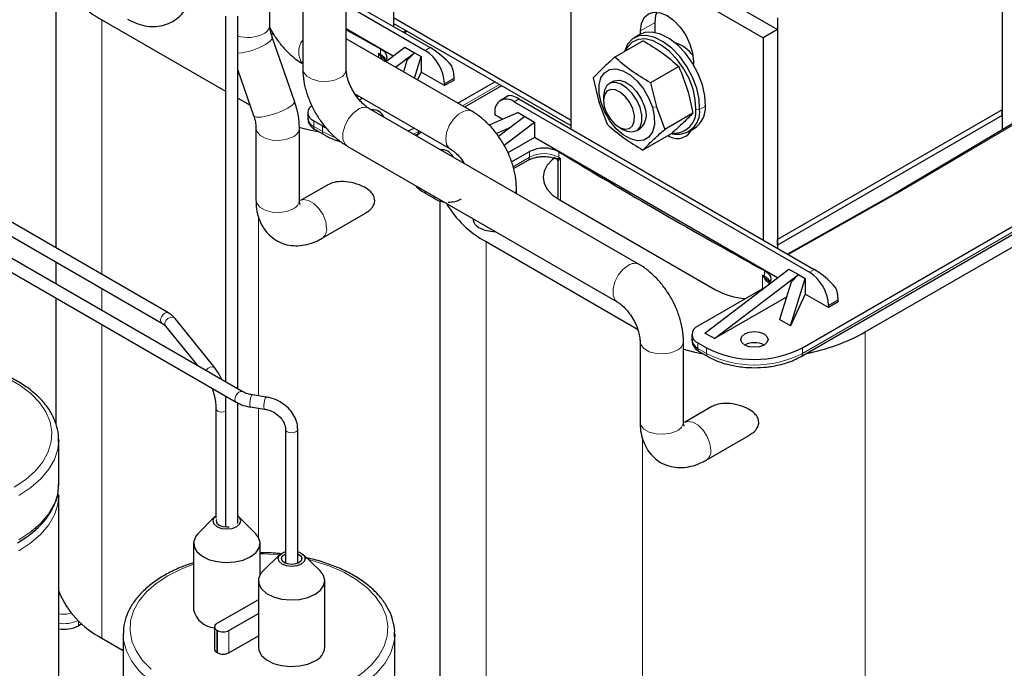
# Model space of a CAD drawing. Header units: millimetres. Extents: x 5 to 418, y 2 to 292.
# Tile 39 of 51: x 344 to 383, y 85 to 111. Entities that reach past the tile are written whole.
import ezdxf

# ---------------------------------------------------------------- set-up
doc = ezdxf.new("R2010")
doc.units = ezdxf.units.MM

msp = doc.modelspace()

# ---------------------------------------------------------------- linework, layer by layer
at = {"color": 7, "linetype": 'Continuous', "lineweight": 25}
for p, q in [((358.5411, 117.084), (358.5411, 110.4331)), ((353.6905, 110.4935), (353.6905, 116.4815)), ((382.4508, 115.8663), (382.4508, 107.1565)), ((382.4508, 115.409), (382.4508, 106.3671)), ((354.9819, 114.7507), (354.9819, 108.7627)), ((356.6886, 108.7627), (356.6886, 114.7507)), ((366.0836, 114.6688), (373.6261, 110.3146)), ((365.5179, 114.3423), (373.0604, 109.9881)), ((365.5179, 106.4055), (365.5179, 114.3423)), ((345.2834, 112.2883), (345.2834, 101.7414)), ((356.6886, 111.5025), (359.9836, 109.6004)), ((356.6886, 111.2848), (359.7951, 109.4915)), ((347.0954, 110.6941), (351.9466, 107.8935)), ((351.9466, 110.838), (351.9466, 96.4798)), ((352.4266, 96.2027), (352.4266, 110.838)), ((365.5179, 106.7429), (358.5411, 110.7705)), ((373.6261, 110.7719), (373.6261, 102.0621)), ((358.5385, 109.2697), (356.6886, 110.3376)), ((365.5179, 106.5251), (358.5411, 110.5527)), ((358.5411, 110.5527), (358.5411, 110.4331)), ((359.0391, 110.2653), (358.9342, 110.2062)), ((368.2521, 110.1312), (368.2521, 110.2598)), ((368.8178, 110.1944), (368.8178, 110.5864)), ((373.6261, 110.3146), (373.0604, 109.9881)), ((373.6261, 110.3146), (373.6261, 101.7247)), ((353.7375, 110.1689), (353.8557, 110.1006)), ((354.6603, 107.5005), (353.7847, 110.0053)), ((361.6265, 107.1011), (356.6886, 109.9517)), ((368.3484, 109.8672), (367.2385, 109.2265)), ((368.2226, 110.1151), (367.9963, 109.9845)), ((373.0604, 109.9881), (373.0604, 102.0513)), ((358.2503, 109.0501), (358.9937, 109.6166)), ((358.9937, 109.6166), (359.3708, 109.3989)), ((369.7216, 109.7488), (369.6797, 109.7246)), ((358.0352, 109.2912), (358.1874, 109.1505)), ((358.6274, 108.8324), (359.3708, 109.3989)), ((359.0738, 109.0954), (358.9362, 108.6542)), ((359.3708, 109.3989), (359.0738, 109.0954)), ((359.3708, 109.3989), (359.6348, 109.2465)), ((359.3716, 108.4028), (359.6348, 109.2465)), ((359.6348, 109.2465), (359.6348, 108.6368)), ((370.3262, 109.0624), (370.3262, 108.9338)), ((352.4266, 108.7185), (353.0492, 106.9373)), ((369.7531, 108.8571), (368.6432, 108.2164)), ((359.6348, 108.6368), (359.4935, 108.3325)), ((360.5493, 108.1089), (359.6348, 108.6368)), ((360.9264, 108.3266), (360.5493, 108.1089)), ((360.9264, 108.3266), (360.9264, 108.4028)), ((366.3867, 108.4131), (366.6124, 107.4719)), ((360.5493, 108.1851), (360.5493, 108.1089)), ((361.073, 107.4206), (362.5198, 108.2559)), ((362.7838, 108.1035), (361.337, 107.2682)), ((367.1719, 108.2769), (367.0149, 108.1863)), ((368.6432, 108.2164), (368.8688, 107.2752)), ((352.4266, 107.6164), (352.9092, 107.3378)), ((357.0285, 107.7848), (360.7732, 105.6231)), ((357.1061, 107.6731), (357.1561, 107.7112)), ((357.3297, 107.611), (357.2105, 107.5421)), ((363.0492, 107.7031), (362.7502, 107.5305)), ((363.472, 107.5865), (375.0686, 100.892)), ((366.7939, 107.6979), (366.7939, 107.5309)), ((368.1884, 101.0925), (357.5818, 107.2156)), ((363.2835, 107.4777), (374.88, 100.7831)), ((366.6124, 107.4719), (366.9396, 106.5895)), ((368.8688, 107.2752), (369.1961, 106.3928)), ((382.4508, 107.1565), (373.6261, 102.0621)), ((382.4508, 106.9388), (382.4508, 107.1565)), ((355.1767, 107.0476), (355.1767, 106.8298)), ((363.4437, 107.0477), (362.3058, 106.551)), ((362.5292, 107.0421), (362.5292, 106.9659)), ((362.8423, 106.7852), (362.5292, 106.9659)), ((363.7077, 106.8953), (362.6745, 106.1079)), ((363.4437, 107.0477), (363.7077, 106.8953)), ((363.7077, 106.8953), (364.0849, 106.6776)), ((370.306, 107.0335), (369.1961, 106.3928)), ((382.4508, 106.9388), (373.6261, 101.8444)), ((382.4508, 106.9388), (382.4508, 106.3671)), ((353.1435, 106.449), (353.1435, 103.6184)), ((354.8501, 103.6184), (354.8501, 106.449)), ((355.411, 106.721), (355.7504, 106.5251)), ((355.4662, 106.3812), (355.8057, 106.1852)), ((355.7504, 106.5251), (355.8648, 106.4628)), ((362.5803, 106.2293), (363.1738, 106.4884)), ((362.8877, 105.7653), (364.0849, 106.6776)), ((364.0849, 106.6776), (364.0849, 106.0679)), ((367.4034, 106.4751), (367.548, 106.3916)), ((368.0815, 106.3387), (368.2385, 106.4294)), ((370.1295, 106.2893), (370.3557, 106.42)), ((382.9683, 106.6729), (378.2169, 103.8647)), ((355.8057, 106.1852), (355.8085, 106.1836)), ((359.4129, 106.1585), (359.4661, 106.1854)), ((359.4664, 106.1852), (359.6329, 106.2814)), ((364.0849, 106.0679), (363.0396, 105.4645)), ((373.6234, 100.5614), (364.0849, 106.0679)), ((369.4542, 106.22), (368.3443, 105.5793)), ((374.6066, 97.8167), (388.7487, 105.9808)), ((356.7286, 105.7375), (367.3352, 99.6145)), ((374.5514, 97.4769), (388.6935, 105.641)), ((363.1829, 105.1118), (363.89, 105.52)), ((361.3143, 105.0714), (361.3065, 105.0654)), ((363.2636, 104.8504), (363.8348, 105.1801)), ((363.8375, 105.1818), (363.8348, 105.1801)), ((364.9976, 105.1378), (364.9976, 103.6695)), ((355.9688, 104.2179), (354.8901, 103.5952)), ((363.3731, 103.8723), (363.3731, 104.0759)), ((349.6876, 99.1989), (341.3957, 103.9857)), ((359.8409, 103.8557), (360.1803, 103.6598)), ((359.8409, 103.8557), (359.8438, 103.8542)), ((378.2173, 103.865), (374.0192, 101.4978)), ((377.0768, 98.4371), (386.354, 103.7927)), ((341.3957, 103.4315), (349.4476, 98.7832)), ((360.3683, 103.58), (360.3683, 80.2327)), ((365.0465, 103.6403), (371.1936, 100.0916)), ((355.7434, 102.1171), (357.448, 103.1012)), ((361.6665, 102.8869), (361.6665, 102.8783)), ((352.6069, 96.0986), (342.3519, 102.0187)), ((362.1804, 101.9857), (368.1311, 98.5504)), ((373.6261, 101.8444), (373.6261, 102.0621)), ((373.6261, 101.8444), (373.6261, 101.7247)), ((342.1119, 101.603), (352.367, 95.6829)), ((345.2834, 101.1872), (345.2834, 100.3264)), ((370.7788, 98.3936), (374.0786, 100.9083)), ((371.1559, 98.1759), (374.4558, 100.6906)), ((373.1202, 100.5828), (373.2723, 100.4421)), ((374.0786, 100.9083), (374.4558, 100.6906)), ((374.4558, 100.6906), (374.1587, 100.3871)), ((374.4558, 100.6906), (374.7197, 100.5382)), ((373.1295, 100.1861), (370.496, 98.6658)), ((374.1587, 100.3871), (373.7045, 98.9308)), ((374.14, 98.6794), (374.7197, 100.5382)), ((374.7197, 100.5382), (374.7197, 99.9285)), ((373.977, 99.8045), (371.1559, 98.1759)), ((374.7197, 99.9285), (374.14, 98.6794)), ((375.6343, 99.4005), (374.7197, 99.9285)), ((345.2834, 99.7722), (345.2834, 94.833)), ((376.0114, 99.6183), (375.6343, 99.4005)), ((375.6343, 99.4768), (375.6343, 99.4005)), ((376.0114, 99.6183), (376.0114, 99.6945)), ((349.5934, 98.665), (350.8447, 97.1159)), ((351.5454, 97.0124), (349.9668, 98.9667)), ((374.14, 98.6794), (373.7045, 98.9308)), ((370.2616, 98.3392), (370.2616, 98.1215)), ((371.1559, 98.1759), (370.7788, 98.3936)), ((368.2284, 98.0673), (368.2284, 94.91)), ((369.9351, 94.91), (369.9351, 98.0673)), ((370.496, 98.0126), (370.8354, 97.8167)), ((370.5512, 97.6728), (370.8906, 97.4769)), ((370.8906, 97.4769), (370.8935, 97.4753)), ((351.9466, 95.9256), (351.9466, 90.7833)), ((353.55, 95.8838), (353.0018, 95.9686)), ((352.4266, 90.9138), (352.4266, 95.6532)), ((351.5695, 95.4325), (351.5695, 91.1315)), ((352.9284, 95.4942), (353.4766, 95.4094)), ((371.0538, 95.5096), (369.975, 94.8868)), ((354.3036, 94.6162), (354.3036, 89.3581)), ((354.7836, 89.3581), (354.7836, 94.6162)), ((370.8283, 93.4088), (372.533, 94.3928)), ((345.3954, 94.2012), (345.3928, 94.1043)), ((345.3954, 92.4592), (345.3954, 94.2012)), ((345.3819, 91.9172), (345.389, 92.0736)), ((345.3954, 92.0237), (345.3928, 91.9269)), ((345.3954, 76.9994), (345.3954, 92.0237)), ((351.5193, 91.1801), (350.8627, 90.5148)), ((353.1334, 90.5148), (352.4768, 91.1801)), ((350.6914, 90.1414), (350.6914, 87.5284)), ((353.3047, 88.9116), (353.3047, 90.1414)), ((354.1665, 89.7605), (354.3036, 89.8178)), ((354.2608, 89.7061), (354.3036, 89.7275)), ((354.0857, 89.7006), (353.4217, 89.0585)), ((355.6656, 89.0585), (355.0016, 89.7006)), ((353.237, 88.6718), (353.237, 86.0589)), ((355.8503, 86.0589), (355.8503, 88.6718)), ((353.237, 87.9281), (351.6115, 86.9897)), ((352.0829, 86.7176), (353.237, 87.3838)), ((346.3, 86.9795), (346.1715, 86.9053)), ((351.5178, 86.8591), (351.5178, 85.9881)), ((351.6115, 86.7285), (351.6303, 86.7176)), ((347.0954, 86.4156), (347.9281, 85.9349)), ((347.9281, 86.5814), (347.9281, 84.8394)), ((352.0829, 85.8466), (353.237, 86.5129)), ((358.5947, 86.5814), (358.5921, 86.4845)), ((358.5947, 84.8394), (358.5947, 86.5814)), ((351.6115, 85.8575), (351.6303, 85.8466))]:
    msp.add_line(p, q, dxfattribs=at)
at = {"color": 7, "linetype": 'Continuous', "lineweight": 18}
for p, q in [((347.0954, 110.6941), (347.0954, 100.6953)), ((359.0778, 110.2429), (358.973, 110.1838)), ((368.8178, 110.5864), (368.2521, 110.2598)), ((358.0304, 109.3378), (358.0304, 109.5556)), ((359.9836, 109.6004), (359.7951, 109.4915)), ((357.954, 109.2212), (357.954, 109.3798)), ((358.0168, 109.2772), (357.954, 109.3798)), ((357.954, 109.3798), (358.0352, 109.2912)), ((360.5493, 108.1851), (360.9264, 108.4028)), ((362.7084, 108.147), (361.2616, 107.3118)), ((363.2835, 107.4777), (363.472, 107.5865)), ((366.6985, 107.4409), (366.6124, 107.4719)), ((368.712, 107.2654), (368.8688, 107.2752)), ((370.4186, 107.1813), (370.5693, 107.1769)), ((370.7956, 107.3075), (370.5693, 107.1769)), ((355.411, 106.5033), (355.411, 106.721)), ((355.7504, 106.3073), (355.411, 106.5033)), ((355.7504, 106.5251), (355.7504, 106.3073)), ((383.0353, 106.6666), (378.2836, 103.8581)), ((359.3295, 106.2067), (359.5217, 106.3073)), ((359.5217, 106.3073), (359.5217, 106.3456)), ((359.5548, 106.3265), (359.5217, 106.3073)), ((388.7487, 105.763), (374.6066, 97.599)), ((363.89, 105.3022), (363.24, 104.927)), ((363.89, 105.3022), (363.89, 105.52)), ((365.0352, 105.5118), (365.0352, 105.294)), ((365.0403, 105.2472), (365.108, 105.2499)), ((365.108, 105.2499), (365.0591, 105.2117)), ((365.108, 105.2499), (365.108, 103.6048)), ((378.2836, 103.8581), (374.0579, 101.4754)), ((353.2425, 102.9533), (353.2425, 95.9313)), ((362.1804, 101.9857), (362.1804, 77.7072)), ((373.0389, 100.1338), (373.0389, 100.6715)), ((373.1017, 100.5689), (373.0389, 100.6715)), ((373.0389, 100.6715), (373.1202, 100.5828)), ((373.1153, 100.6295), (373.1153, 100.8472)), ((375.0686, 100.892), (374.88, 100.7831)), ((347.0954, 100.1411), (347.0954, 99.2803)), ((375.6343, 99.4768), (376.0114, 99.6945)), ((347.0954, 98.7261), (347.0954, 86.4156)), ((377.0768, 98.4371), (377.0768, 74.1586)), ((370.496, 97.7949), (370.496, 98.0126)), ((370.8354, 97.599), (370.496, 97.7949)), ((370.8354, 97.8167), (370.8354, 97.599)), ((374.6066, 97.599), (374.6066, 97.8167)), ((353.2425, 95.4456), (353.2425, 90.3713)), ((368.3275, 94.245), (368.3275, 74.1586)), ((346.1715, 86.9053), (346.1715, 87.0973)), ((351.6115, 86.7285), (351.6115, 85.8575)), ((351.6303, 86.7176), (351.6303, 85.8466)), ((352.0829, 86.7176), (352.0829, 85.8466))]:
    msp.add_line(p, q, dxfattribs=at)
at = {"color": 7, "linetype": 'Continuous', "lineweight": 25, "flags": 128}
for points in [[(368.2521, 110.2598), (368.2874, 110.5494), (368.391, 110.7784), (368.5558, 110.9313), (368.7706, 110.9976), (369.0207, 110.9728), (369.2892, 110.8587), (369.5576, 110.6629), (369.8077, 110.3989), (370.0225, 110.0846), (370.1873, 109.7414), (370.2909, 109.3928), (370.3262, 109.0624)], [(368.8178, 110.5864), (368.8531, 110.8759), (368.8955, 110.9963)], [(356.6886, 110.2987), (356.9986, 110.1259), (358.0304, 109.5556)], [(370.5693, 107.1769), (370.549, 107.578), (370.4541, 108.0071), (370.2895, 108.4428), (370.0633, 108.8631), (369.787, 109.247), (369.4744, 109.5752), (369.1412, 109.8313), (368.804, 110.0025), (368.4798, 110.0801), (368.1848, 110.0602), (367.9339, 109.944), (367.7396, 109.7371), (367.6116, 109.4499), (367.6089, 109.4404)], [(370.4186, 107.1813), (370.3993, 107.5624), (370.3091, 107.9701), (370.1527, 108.3839), (369.9379, 108.7832), (369.6754, 109.1479), (369.3784, 109.4598), (369.0618, 109.7031), (368.7415, 109.8657), (368.4335, 109.9394), (368.1533, 109.9205), (367.9149, 109.8101), (367.7303, 109.6135), (367.6523, 109.4654)], [(370.7956, 107.3075), (370.7753, 107.7086), (370.6804, 108.1378), (370.5158, 108.5734), (370.2896, 108.9937), (370.0133, 109.3776), (369.7007, 109.7059), (369.3674, 109.962), (369.0302, 110.1331), (368.706, 110.2107), (368.4111, 110.1909), (368.2226, 110.1151)], [(358.0304, 109.5556), (358.1343, 109.4859), (358.2122, 109.4057), (358.261, 109.3181), (358.2788, 109.2268), (358.265, 109.1351), (358.2299, 109.0619)], [(366.6985, 107.4409), (366.6222, 107.8027), (366.6197, 108.1338), (366.6912, 108.4117), (366.8318, 108.6175), (367.032, 108.7371), (367.278, 108.7624), (367.5531, 108.6916), (367.8386, 108.5297), (368.115, 108.2876), (368.3635, 107.9818), (368.5671, 107.6331), (368.712, 107.2654)], [(367.1719, 108.2769), (367.2104, 108.2962), (367.4106, 108.325), (367.6395, 108.2588), (367.8749, 108.1038), (368.0937, 107.8754), (368.2745, 107.5959), (368.3995, 107.2926)], [(368.294, 106.9616), (368.2278, 107.2479), (368.1012, 107.5355), (367.9254, 107.7989), (367.7161, 108.0146), (367.4919, 108.1635), (367.2727, 108.2323), (367.078, 108.215), (366.9251, 108.113), (366.8275, 107.9354), (366.7939, 107.6981), (366.7939, 107.6979)], [(368.0064, 106.9358), (367.9442, 107.192), (367.8235, 107.4468), (367.6573, 107.6726), (367.4636, 107.8449), (367.2633, 107.945), (367.0783, 107.9622), (366.9285, 107.8944), (366.8302, 107.7491), (366.794, 107.5421), (366.8239, 107.2957), (366.9166, 107.0366), (367.062, 106.793), (367.2445, 106.5912), (367.4442, 106.4531), (367.6395, 106.3937), (367.8092, 106.4193), (367.935, 106.5273), (368.0032, 106.7059), (368.0064, 106.9358)], [(355.3298, 107.3193), (355.3115, 107.3041), (355.2376, 107.2243), (355.1921, 107.1377), (355.1767, 107.0476), (355.1921, 106.9575), (355.2376, 106.8708), (355.3115, 106.791), (355.411, 106.721)], [(368.712, 107.2654), (368.7883, 106.9037), (368.7907, 106.5726), (368.7192, 106.2946), (368.5786, 106.0889), (368.3785, 105.9693), (368.1325, 105.944), (367.8574, 106.0147), (367.5719, 106.1766), (367.2955, 106.4188), (367.047, 106.7246), (366.8434, 107.0732), (366.6985, 107.4409)], [(367.548, 106.3916), (367.7159, 106.3165), (367.9252, 106.2905), (368.101, 106.3508), (368.2277, 106.4922), (368.294, 106.702), (368.294, 106.9616)], [(354.8314, 106.4819), (355.2496, 106.3712), (355.6248, 106.2896)], [(359.1128, 106.3318), (359.1176, 106.3336), (359.3598, 106.439)], [(359.6366, 106.2792), (359.454, 106.1394), (359.4508, 106.1366)], [(364.8945, 105.2843), (364.7812, 105.1953), (364.5841, 104.9824), (364.4627, 104.7514), (364.4217, 104.5111), (364.4627, 104.2709), (364.5841, 104.0398), (364.7812, 103.8269), (365.0465, 103.6403)], [(373.1153, 100.8472), (373.2192, 100.7775), (373.2971, 100.6973), (373.346, 100.6098), (373.3638, 100.5184), (373.3499, 100.4268), (373.3048, 100.3386), (373.2573, 100.2824)], [(373.0981, 97.9256), (372.9251, 97.8588), (372.721, 97.8354), (372.5169, 97.8588), (372.3439, 97.9256), (372.2282, 98.0255), (372.1876, 98.1433), (372.2282, 98.2611), (372.3439, 98.361), (372.5169, 98.4277), (372.721, 98.4512), (372.9251, 98.4277), (373.0981, 98.361), (373.2137, 98.2611), (373.2543, 98.1433), (373.2137, 98.0255), (373.0981, 97.9256)], [(369.9351, 97.7681), (370.3346, 97.6629), (370.7098, 97.5813)], [(351.5695, 91.2225), (351.489, 91.1443), (351.4471, 91.0226), (351.489, 90.9009), (351.6084, 90.7977), (351.7872, 90.7287), (351.998, 90.7045), (352.2089, 90.7287), (352.3876, 90.7977)], [(351.5904, 91.0749), (351.5804, 91.0226), (351.6122, 90.9303), (351.7027, 90.8521), (351.8382, 90.7999), (351.998, 90.7815), (352.0887, 90.7873)], [(352.3876, 90.7977), (352.5071, 90.9009), (352.549, 91.0226), (352.5071, 91.1443), (352.4266, 91.2225)], [(350.8627, 90.5148), (350.7825, 90.4181), (350.6982, 90.2185), (350.7104, 90.0132), (350.818, 89.8174), (351.0132, 89.6456), (351.2814, 89.5106), (351.6028, 89.4224), (351.9534, 89.3875), (352.3074, 89.4085), (352.6385, 89.4839), (352.922, 89.608)], [(352.922, 89.608), (353.137, 89.7717), (353.2676, 89.9628), (353.3039, 90.1671), (353.2435, 90.3696), (353.1334, 90.5148)], [(354.7836, 89.8178), (354.9207, 89.7605), (355.0364, 89.6606), (355.077, 89.5428), (355.0364, 89.425), (354.9207, 89.3251), (354.7477, 89.2584), (354.5436, 89.2349), (354.3395, 89.2584), (354.1665, 89.3251), (354.0509, 89.425), (354.0103, 89.5428), (354.0509, 89.6606), (354.1665, 89.7605), (354.1665, 89.7605)], [(354.7836, 89.7275), (354.8265, 89.7061), (354.9132, 89.6312), (354.9436, 89.5428), (354.9132, 89.4544), (354.8265, 89.3795), (354.6967, 89.3295), (354.5436, 89.3119), (354.3906, 89.3295), (354.2608, 89.3795), (354.1741, 89.4544), (354.1436, 89.5428), (354.1741, 89.6312), (354.2608, 89.7061), (354.2608, 89.7061)], [(353.4217, 89.0585), (353.3281, 88.9486), (353.2438, 88.749), (353.256, 88.5437), (353.3636, 88.3479), (353.5588, 88.1761), (353.827, 88.0411), (354.1483, 87.9529), (354.499, 87.9179), (354.853, 87.939), (355.184, 88.0143), (355.4676, 88.1384)], [(355.4676, 88.1384), (355.6826, 88.3021), (355.8131, 88.4932), (355.8495, 88.6976), (355.7891, 88.9), (355.6656, 89.0585)], [(353.237, 86.0589), (353.256, 85.9307), (353.3636, 85.7349), (353.5588, 85.5632), (353.827, 85.4282), (354.1483, 85.3399), (354.499, 85.305), (354.853, 85.326), (355.184, 85.4014), (355.4676, 85.5255)]]:
    msp.add_lwpolyline(points, dxfattribs=at)
at = {"color": 7, "linetype": 'Continuous', "lineweight": 18, "flags": 128}
for points in [[(353.5176, 109.7273), (353.6915, 109.8462), (353.7795, 109.9503), (353.7847, 110.0053)], [(357.954, 109.3798), (357.9635, 109.3746), (357.9731, 109.3693), (357.9826, 109.3641), (357.9922, 109.3588), (358.0017, 109.3536), (358.0113, 109.3483), (358.0208, 109.3431), (358.0304, 109.3378)], [(354.9819, 108.7627), (355.011, 108.6352), (355.1363, 108.4802), (355.3458, 108.3592), (355.6144, 108.2869), (355.9096, 108.272), (356.1959, 108.3163), (356.4387, 108.4144)], [(353.0492, 106.9373), (353.063, 106.9154), (353.167, 106.8752), (353.354, 106.8765), (353.6014, 106.919), (353.8794, 106.9977), (354.1544, 107.1031), (354.3932, 107.2225)], [(354.3932, 107.2225), (354.5671, 107.3414), (354.6551, 107.4455), (354.6603, 107.5005)], [(356.7286, 105.7375), (356.6326, 105.8265), (356.561, 106.0125), (356.561, 106.2545), (356.6326, 106.5233), (356.7673, 106.7864), (356.9488, 107.0122), (357.1552, 107.1733)], [(360.773, 105.6232), (360.7376, 105.6474), (360.6328, 105.7965), (360.5965, 106.0138), (360.6328, 106.2731), (360.7376, 106.5431), (360.8982, 106.7914), (361.0951, 106.9878), (361.3046, 107.1088), (361.5016, 107.1397), (361.6267, 107.101)], [(353.1435, 106.4444), (353.1725, 106.3215), (353.2978, 106.1665), (353.5073, 106.0455), (353.7759, 105.9732), (354.0712, 105.9583), (354.3574, 106.0026), (354.6002, 106.1007)], [(355.7504, 106.3073), (356.1545, 106.1159), (356.1858, 106.104)], [(365.0352, 105.294), (365.0443, 105.2885), (365.0534, 105.283), (365.0625, 105.2775), (365.0716, 105.272), (365.0807, 105.2665), (365.0898, 105.261), (365.0989, 105.2554), (365.108, 105.2499)], [(363.3192, 103.9035), (363.344, 103.9484), (363.3731, 104.0762)], [(353.1435, 103.6184), (353.1725, 103.4909), (353.2978, 103.3358), (353.5073, 103.2148), (353.7759, 103.1425), (354.0712, 103.1276), (354.3574, 103.1719), (354.6002, 103.27)], [(355.9201, 102.5078), (355.8837, 102.7671), (355.779, 103.0372), (355.6184, 103.2854), (355.4215, 103.4818), (355.2119, 103.6028), (355.015, 103.6337), (354.8864, 103.593)], [(367.3309, 99.617), (367.2392, 99.7034), (367.1676, 99.8895), (367.1676, 100.1314), (367.2392, 100.4002), (367.374, 100.6634), (367.5554, 100.8891), (367.7618, 101.0503)], [(373.0389, 100.6715), (373.0485, 100.6662), (373.058, 100.661), (373.0676, 100.6557), (373.0771, 100.6505), (373.0867, 100.6452), (373.0962, 100.64), (373.1058, 100.6347), (373.1153, 100.6295)], [(349.6876, 99.1989), (349.6823, 99.2017), (349.6257, 99.2087), (349.5602, 99.1825), (349.4959, 99.1272), (349.4425, 99.0512), (349.4082, 98.966)], [(349.9668, 98.9667), (349.9271, 98.9999), (349.8545, 99.02), (349.7706, 99.0091), (349.6882, 98.9687), (349.6197, 98.9051), (349.5757, 98.8279)], [(368.2284, 98.0629), (368.2575, 97.9398), (368.3827, 97.7848), (368.5923, 97.6638), (368.8609, 97.5915), (369.1561, 97.5766), (369.4424, 97.6208), (369.6851, 97.719)], [(343.6448, 92.3507), (344.0992, 92.6516), (344.4785, 92.9854), (344.7755, 93.3459), (344.9847, 93.7264), (345.1022, 94.1198), (345.1258, 94.5188), (345.0551, 94.9159), (344.8913, 95.3038), (344.6377, 95.6751), (344.2987, 96.0231), (343.8809, 96.3412), (343.3919, 96.6235), (342.8409, 96.8647), (342.2381, 97.0603), (342.0107, 97.1189)], [(351.5454, 97.0123), (351.5056, 97.0456), (351.4331, 97.0658), (351.3492, 97.0548), (351.2668, 97.0145), (351.1983, 96.9508), (351.1787, 96.9231)], [(352.367, 95.6829), (352.34, 95.7079), (352.3187, 95.7681), (352.323, 95.8469), (352.3523, 95.9323), (352.4021, 96.0115)], [(352.4021, 96.0115), (352.4648, 96.0723), (352.5309, 96.1054), (352.5903, 96.1059), (352.6057, 96.0993)], [(352.9284, 95.4942), (352.9273, 95.4945), (352.9113, 95.5175), (352.9035, 95.5731), (352.9051, 95.6528), (352.9158, 95.7445), (352.9341, 95.8342)], [(353.4766, 95.4094), (353.4755, 95.4097), (353.4595, 95.4327), (353.4517, 95.4883), (353.4533, 95.5681), (353.464, 95.6597), (353.4822, 95.7494)], [(351.6398, 95.3346), (351.5877, 95.3795), (351.5695, 95.432)], [(368.2284, 94.91), (368.2575, 94.7825), (368.3827, 94.6275), (368.5923, 94.5065), (368.8609, 94.4342), (369.1561, 94.4193), (369.4424, 94.4635), (369.6851, 94.5617)], [(371.0051, 93.7995), (370.9687, 94.0588), (370.8639, 94.3288), (370.7034, 94.577), (370.5065, 94.7735), (370.2969, 94.8945), (370.1, 94.9254), (369.9713, 94.8846)], [(354.3037, 94.6138), (354.3219, 94.5632), (354.3739, 94.5183), (354.4518, 94.4882), (354.5436, 94.4777), (354.6355, 94.4882), (354.7133, 94.5183)], [(354.7133, 94.5183), (354.7654, 94.5632), (354.7836, 94.6162), (354.7836, 94.6163)], [(345.3928, 94.1043), (345.359, 93.8418), (345.2287, 93.4375), (345.0063, 93.0468), (344.6957, 92.6766), (344.3023, 92.3337), (343.8333, 92.0241)], [(343.8333, 90.2821), (344.3023, 90.5917), (344.6957, 90.9347), (345.0063, 91.3048), (345.2287, 91.6955), (345.359, 92.0999), (345.3954, 92.4592)], [(345.3928, 91.9269), (345.359, 91.6644), (345.2287, 91.26), (345.0063, 90.8693), (344.6957, 90.4992), (344.3023, 90.1562), (343.8333, 89.8466)], [(354.071, 89.6865), (353.4344, 89.7223), (353.3047, 89.7239)], [(356.8441, 84.7309), (357.2985, 85.0318), (357.6778, 85.3656), (357.9748, 85.7261), (358.184, 86.1066), (358.3015, 86.5), (358.3251, 86.899), (358.2544, 87.2961), (358.0907, 87.6839), (357.837, 88.0553), (357.4981, 88.4033), (357.0802, 88.7214), (356.5912, 89.0037), (356.0402, 89.2449), (355.4375, 89.4405), (355.21, 89.4991)], [(350.6914, 89.3198), (350.1999, 89.1297), (349.6787, 88.8673), (349.2243, 88.5665), (348.845, 88.2326), (348.548, 87.8721), (348.3388, 87.4916), (348.2213, 87.0982), (348.1977, 86.6993), (348.2684, 86.3021), (348.4321, 85.9143), (348.6858, 85.5429), (349.0247, 85.1949)], [(357.0326, 84.4043), (356.4963, 84.1335), (355.9023, 83.9065), (355.2611, 83.7271), (354.5843, 83.5987), (353.8838, 83.5235), (353.1723, 83.5029), (352.4623, 83.5373), (351.7666, 83.6259), (351.0976, 83.7673), (350.4671, 83.9589), (349.8866, 84.1973), (349.3663, 84.4782), (348.9154, 84.7967), (348.5422, 85.147), (348.2531, 85.523), (348.0534, 85.9178), (347.9467, 86.3244), (347.9282, 86.6049)], [(358.5921, 86.4845), (358.5583, 86.222), (358.4281, 85.8177), (358.2056, 85.4269), (357.895, 85.0568), (357.5016, 84.7139), (357.0326, 84.4043)]]:
    msp.add_lwpolyline(points, dxfattribs=at)
at = {"color": 7, "linetype": 'Continuous', "lineweight": 25}
for centre, radius, start, end in [((348.8951, 114.108), 3.8593, 209.72528, 242.20363), ((358.9118, 108.1106), 1.6393, 2.60548, 57.39452), ((369.1726, 108.4372), 1.4185, 36.71183, 72.21874), ((359.538, 108.376), 1.3887, 1.10815, 22.02116), ((362.989, 107.1167), 0.4658, 50.79671, 189.21404), ((357.7321, 106.6852), 0.476, 23.82516, 96.18021), ((367.7555, 106.9661), 0.7221, 311.98662, 26.88322), ((369.6884, 107.0831), 0.8859, 256.96886, 6.07882), ((369.583, 107.0888), 0.8407, 264.14171, 6.32145), ((369.8004, 107.248), 0.997, 303.84893, 3.42261), ((355.5771, 106.8697), 0.4024, 185.6948, 245.62534), ((369.7005, 106.6484), 0.6165, 233.70695, 332.74524), ((360.4474, 105.1177), 0.476, 23.82516, 96.18021), ((364.4549, 104.4332), 1.2248, 61.71556, 117.46385), ((477.6149, 291.196), 217.147, 238.771722, 241.233655), ((363.9801, 105.3996), 3.8593, 209.72528, 242.20363), ((362.0716, 102.9052), 0.4061, 183.79655, 247.52359), ((362.5055, 103.6582), 1.2728, 242.42871, 271.31058), ((373.9967, 99.4022), 1.6393, 2.60548, 57.39452), ((374.623, 99.6676), 1.3887, 1.10815, 22.02116), ((372.6019, 102.7099), 2.973, 241.72484, 265.47654), ((370.6199, 98.3392), 0.3493, 110.78342, 249.21658), ((373.2633, 105.3144), 7.8639, 280.91318, 299.00809), ((370.662, 98.1614), 0.4024, 185.6948, 245.62534), ((372.721, 97.1976), 0.8198, 62.61575, 117.38425), ((372.721, 101.4559), 4.0987, 242.60967, 297.39033), ((348.7096, 89.6058), 3.5753, 202.03415, 243.16194), ((351.5854, 87.744), 0.9196, 193.55961, 265.78467), ((345.6067, 87.9986), 1.2306, 260.11504, 297.32187), ((351.6611, 86.8591), 0.1397, 110.78342, 249.21658), ((351.8566, 87.1543), 0.4918, 242.60967, 297.39033), ((351.6779, 86.0041), 0.1609, 185.6948, 245.62534), ((355.2021, 86.12), 0.651, 294.06265, 354.61721), ((351.8566, 86.2833), 0.4918, 242.60967, 297.39033)]:
    msp.add_arc(centre, radius, start, end, dxfattribs=at)
at = {"color": 7, "linetype": 'Continuous', "lineweight": 18}
for centre, radius, start, end in [((353.2853, 110.5204), 0.4061, 292.47641, 356.20345), ((352.8317, 111.3398), 1.3408, 252.41275, 297.00604), ((355.5792, 109.4345), 0.7581, 141.98839, 218.01161), ((352.1545, 112.0995), 2.736, 275.70761, 299.8828), ((358.4055, 108.7824), 0.6292, 126.04546, 128.15326), ((358.2441, 109.3364), 0.2137, 179.61112, 192.21697), ((357.8177, 108.8989), 0.4878, 25.9252, 64.14644), ((356.2834, 108.7896), 0.4061, 292.47641, 356.20345), ((357.4025, 106.8512), 0.4061, 63.79572, 127.51474), ((354.445, 106.4759), 0.406, 292.4743, 356.22347), ((355.5379, 106.4871), 0.1279, 172.74417, 235.94365), ((355.8773, 106.2912), 0.1279, 172.74417, 235.94365), ((359.3949, 106.2912), 0.1278, 303.96308, 7.26519), ((363.7552, 105.2893), 0.1354, 307.42288, 5.46841), ((364.4549, 104.2155), 1.2248, 61.71556, 117.46385), ((365.2409, 105.2927), 0.2057, 179.61891, 192.76911), ((364.921, 105.1613), 0.1471, 20.06873, 35.75306), ((359.9113, 103.9605), 0.1262, 174.45089, 236.07362), ((360.2505, 103.7645), 0.126, 174.41506, 236.45647), ((354.445, 103.6453), 0.4061, 292.47641, 356.20345), ((355.5174, 102.4547), 0.4062, 303.8269, 7.51509), ((368.0091, 100.7282), 0.4061, 63.77678, 127.51674), ((373.4904, 100.0741), 0.6292, 126.04546, 128.15326), ((373.3291, 100.628), 0.2137, 179.61112, 192.21697), ((372.9026, 100.1906), 0.4878, 25.9252, 64.14644), ((349.5519, 98.9011), 0.1577, 155.70223, 228.02173), ((349.7217, 98.7614), 0.1604, 155.50902, 216.89733), ((369.5299, 98.0942), 0.406, 292.4743, 356.22347), ((370.6228, 97.7788), 0.1279, 172.74417, 235.94365), ((370.9622, 97.5828), 0.1279, 172.74417, 235.94365), ((372.721, 101.2382), 4.0987, 242.60967, 297.39033), ((374.4798, 97.5828), 0.1278, 303.96308, 7.26519), ((353.1098, 95.8299), 0.1758, 127.90116, 178.5895), ((353.6578, 95.7451), 0.1756, 127.87049, 178.60354), ((351.8107, 95.6689), 0.3755, 242.91853, 291.20846), ((369.5299, 94.9369), 0.4061, 292.47641, 356.20345), ((370.6023, 93.7463), 0.4062, 303.8269, 7.51509), ((345.6067, 88.2252), 1.2393, 260.1842, 296.23735)]:
    msp.add_arc(centre, radius, start, end, dxfattribs=at)
at = {"color": 7, "linetype": 'Continuous', "lineweight": 25}
for centre, major_axis, ratio, start_param, end_param in [((360.3608, 108.9471), (0.8193, -0.7545), 0.2648379, 1.2264797, 2.2736773), ((363.8491, 106.9333), (0.8193, -0.7545), 0.2648379, 2.2736773, 3.0589942), ((378.2836, 103.7493), (-0.0667, 0.1155), 0.5773815, 5.4977992, 6.2773028), ((375.4457, 100.2387), (0.8193, -0.7545), 0.2648379, 1.2264797, 2.2736773)]:
    msp.add_ellipse(centre, major_axis=major_axis, ratio=ratio, start_param=start_param, end_param=end_param, dxfattribs=at)
for points, knots in [([(348.0924, 110.7231), (348.1666, 110.6831), (348.358, 110.5799), (348.676, 110.4714), (349.0382, 110.418), (349.3875, 110.4401), (349.7236, 110.5378), (350.0295, 110.7124), (350.2862, 110.9562), (350.4808, 111.2479), (350.6141, 111.5804), (350.6823, 111.9099), (350.6894, 112.1315), (350.6923, 112.2243)], [0, 0, 0, 0, 0.0650803, 0.1681303, 0.2656942, 0.3588611, 0.4495417, 0.5466311, 0.6406151, 0.7335599, 0.8285842, 0.9282042, 1, 1, 1, 1]), ([(353.7847, 110.0053), (353.7703, 110.0494), (353.728, 110.1791), (353.6954, 110.3527), (353.6919, 110.4541), (353.6905, 110.4935)], [0, 0, 0, 0, 0.2399548, 0.7047323, 1, 1, 1, 1]), ([(353.6999, 110.3601), (353.7712, 110.2347), (353.922, 109.9696), (354.2096, 109.6047), (354.5355, 109.2784), (354.8074, 109.0712), (354.9654, 108.9767), (355.0032, 108.954)], [0, 0, 0, 0, 0.21483643, 0.45433513, 0.69653561, 0.92733122, 1, 1, 1, 1]), ([(368.3484, 109.8672), (368.6079, 109.7135), (369.1269, 109.4061), (369.5443, 109.0401), (369.7531, 108.8571)], [0, 0, 0, 0, 0.4999949, 1, 1, 1, 1]), ([(358.185, 109.1479), (358.1878, 109.146), (358.214, 109.1277), (358.2254, 109.111), (358.2356, 109.0962)], [0, 0, 0, 0, 0.1079583, 1, 1, 1, 1]), ([(367.2385, 109.2265), (367.0711, 109.0763), (366.7364, 108.7758), (366.5033, 108.534), (366.3867, 108.4131)], [0, 0, 0, 0, 0.4999949, 1, 1, 1, 1]), ([(368.6432, 108.2164), (368.3837, 108.37), (367.8646, 108.6774), (367.4472, 109.0435), (367.2385, 109.2265)], [0, 0, 0, 0, 0.4999949, 1, 1, 1, 1]), ([(354.9819, 108.7627), (354.9843, 108.6792), (354.9908, 108.4498), (355.0578, 108.065), (355.1957, 107.6169), (355.3925, 107.18), (355.6406, 106.7668), (355.9342, 106.3879), (356.2611, 106.062), (356.5327, 105.8547), (356.6907, 105.7602), (356.7286, 105.7375)], [0, 0, 0, 0, 0.0731024, 0.2006951, 0.3280884, 0.4550578, 0.5819105, 0.7094405, 0.8384091, 0.9613048, 1, 1, 1, 1]), ([(357.5818, 107.2156), (357.5555, 107.2318), (357.4794, 107.2785), (357.3294, 107.4027), (357.1488, 107.6009), (356.9794, 107.8444), (356.8392, 108.1139), (356.7418, 108.3829), (356.6945, 108.609), (356.6903, 108.7174), (356.6886, 108.7627)], [0, 0, 0, 0, 0.0697487, 0.2011298, 0.3370788, 0.4773687, 0.6198217, 0.7617484, 0.9004303, 1, 1, 1, 1]), ([(369.7531, 108.8571), (369.8708, 108.5673), (370.1059, 107.9887), (370.2394, 107.3515), (370.306, 107.0335)], [0, 0, 0, 0, 0.5008729, 1, 1, 1, 1]), ([(354.8501, 106.449), (354.8477, 106.5326), (354.8409, 106.7619), (354.7819, 107.1159), (354.6975, 107.3827), (354.6603, 107.5005)], [0, 0, 0, 0, 0.242537, 0.6658601, 1, 1, 1, 1]), ([(353.0492, 106.9373), (353.0636, 106.8932), (353.1059, 106.7635), (353.1385, 106.5899), (353.1421, 106.4884), (353.1435, 106.449)], [0, 0, 0, 0, 0.2399548, 0.7047323, 1, 1, 1, 1]), ([(355.1858, 106.8348), (355.1844, 106.7985), (355.1806, 106.6995), (355.2595, 106.5539), (355.3626, 106.4425), (355.444, 106.3979), (355.4691, 106.3841)], [0, 0, 0, 0, 0.1933617, 0.5260245, 0.8537372, 1, 1, 1, 1]), ([(363.3731, 104.0759), (363.3707, 104.1595), (363.3642, 104.3888), (363.2973, 104.7737), (363.1594, 105.2218), (362.9626, 105.6586), (362.7145, 106.0719), (362.4209, 106.4508), (362.094, 106.7766), (361.8224, 106.9839), (361.6643, 107.0785), (361.6265, 107.1011)], [0, 0, 0, 0, 0.0731024, 0.2006951, 0.3280884, 0.4550578, 0.5819105, 0.7094405, 0.8384091, 0.9613048, 1, 1, 1, 1]), ([(370.306, 107.0335), (370.1894, 106.9126), (369.9563, 106.6707), (369.6216, 106.3703), (369.4542, 106.22)], [0, 0, 0, 0, 0.4999949, 1, 1, 1, 1]), ([(366.9396, 106.5895), (367.1484, 106.4064), (367.5658, 106.0404), (368.0848, 105.733), (368.3443, 105.5793)], [0, 0, 0, 0, 0.4999949, 1, 1, 1, 1]), ([(368.3443, 105.5793), (368.4609, 105.7002), (368.694, 105.942), (369.0287, 106.2425), (369.1961, 106.3928)], [0, 0, 0, 0, 0.4999949, 1, 1, 1, 1]), ([(355.8106, 106.1886), (355.871, 106.1535), (356.0248, 106.0639), (356.2532, 105.9703), (356.426, 105.9226), (356.4823, 105.9071)], [0, 0, 0, 0, 0.3037558, 0.773168, 1, 1, 1, 1]), ([(360.7732, 105.6231), (360.7996, 105.6069), (360.8758, 105.5602), (361.0251, 105.4353), (361.1877, 105.2624), (361.2776, 105.1268), (361.3143, 105.0714)], [0, 0, 0, 0, 0.1617644, 0.4664693, 0.7817682, 1, 1, 1, 1]), ([(363.84, 105.1788), (363.8564, 105.1894), (363.9051, 105.2208), (364.0146, 105.2609), (364.1564, 105.2982), (364.3039, 105.3207), (364.408, 105.3235), (364.4557, 105.3248)], [0, 0, 0, 0, 0.1212576, 0.3584922, 0.5599719, 0.7986195, 1, 1, 1, 1]), ([(364.4557, 105.3248), (364.5476, 105.3201), (364.6745, 105.3137), (364.8259, 105.2813), (364.8839, 105.261), (364.9134, 105.2507)], [0, 0, 0, 0, 0.56342224, 0.77878231, 1, 1, 1, 1]), ([(364.9084, 105.2548), (364.9199, 105.2498), (364.944, 105.2393), (364.9735, 105.21), (364.9944, 105.1719), (364.9966, 105.1439), (364.9978, 105.1299)], [0, 0, 0, 0, 0.2247477, 0.4741939, 0.7373654, 1, 1, 1, 1]), ([(364.9148, 105.2557), (364.9177, 105.2541), (364.9403, 105.241), (364.9936, 105.2443), (365.0403, 105.2472)], [0, 0, 0, 0, 0.1243852, 1, 1, 1, 1]), ([(357.8068, 103.597), (357.7979, 103.6588), (357.7802, 103.7822), (357.6367, 103.9662), (357.3826, 104.1471), (357.0032, 104.2915), (356.5865, 104.3536), (356.2218, 104.3322), (356.0472, 104.2509), (355.9702, 104.2151)], [0, 0, 0, 0, 0.0973267, 0.1940702, 0.3372738, 0.5246679, 0.7138751, 0.8737818, 1, 1, 1, 1]), ([(359.4063, 104.1917), (359.426, 104.1694), (359.5145, 104.0694), (359.6639, 103.9575), (359.807, 103.8801), (359.8459, 103.8591)], [0, 0, 0, 0, 0.1728308, 0.7756145, 1, 1, 1, 1]), ([(360.1832, 103.6628), (360.2034, 103.6501), (360.2599, 103.6146), (360.3754, 103.574), (360.4733, 103.5555), (360.5255, 103.5456)], [0, 0, 0, 0, 0.2067545, 0.577221, 1, 1, 1, 1]), ([(360.6907, 103.5339), (360.781, 103.5392), (360.9062, 103.5466), (361.072, 103.5979), (361.1567, 103.6282), (361.1993, 103.6592), (361.2008, 103.6602)], [0, 0, 0, 0, 0.4885109, 0.6776878, 0.9887784, 1, 1, 1, 1]), ([(353.1435, 103.6184), (353.1459, 103.5342), (353.1522, 103.3168), (353.2173, 102.9871), (353.3521, 102.6467), (353.5459, 102.3553), (353.7985, 102.113), (354.1026, 101.9354), (354.4421, 101.8348), (354.792, 101.8121), (355.1467, 101.863), (355.4661, 101.9686), (355.6615, 102.0733), (355.7434, 102.1171)], [0, 0, 0, 0, 0.0650782, 0.1681329, 0.2657016, 0.3588717, 0.4495536, 0.5466468, 0.6406323, 0.7335767, 0.8285981, 0.9282136, 1, 1, 1, 1]), ([(354.8725, 103.4476), (354.8735, 103.4462), (354.8792, 103.4384), (354.857, 103.479), (354.8525, 103.5711), (354.8501, 103.6184)], [0, 0, 0, 0, 0.0923933, 0.5349768, 1, 1, 1, 1]), ([(357.4417, 103.1117), (357.4997, 103.143), (357.6279, 103.2123), (357.7531, 103.3711), (357.8036, 103.5094), (357.8063, 103.5815), (357.8068, 103.597)], [0, 0, 0, 0, 0.2876447, 0.6359519, 0.9221308, 1, 1, 1, 1]), ([(369.9351, 98.0673), (369.9327, 98.1509), (369.9262, 98.3802), (369.8592, 98.7651), (369.7213, 99.2132), (369.5245, 99.65), (369.2765, 100.0633), (368.9828, 100.4422), (368.6559, 100.768), (368.3843, 100.9753), (368.2263, 101.0699), (368.1884, 101.0925)], [0, 0, 0, 0, 0.07310244, 0.2006951, 0.32808838, 0.45505783, 0.58191052, 0.70944049, 0.83840913, 0.96130481, 1, 1, 1, 1]), ([(373.2699, 100.4396), (373.2727, 100.4376), (373.299, 100.4193), (373.3104, 100.4027), (373.3205, 100.3878)], [0, 0, 0, 0, 0.1079583, 1, 1, 1, 1]), ([(367.3352, 99.6145), (367.3616, 99.5983), (367.4376, 99.5515), (367.5876, 99.4273), (367.7682, 99.2291), (367.9376, 98.9856), (368.0778, 98.7162), (368.1753, 98.4471), (368.2225, 98.2211), (368.2267, 98.1126), (368.2284, 98.0673)], [0, 0, 0, 0, 0.0697487, 0.2011298, 0.3370788, 0.4773687, 0.6198217, 0.7617484, 0.9004303, 1, 1, 1, 1]), ([(349.9668, 98.9667), (349.9337, 99.004), (349.8555, 99.0919), (349.749, 99.1598), (349.6876, 99.1989)], [0, 0, 0, 0, 0.42413757, 1, 1, 1, 1]), ([(349.4476, 98.7832), (349.4741, 98.7666), (349.537, 98.7272), (349.5727, 98.6878), (349.5934, 98.665)], [0, 0, 0, 0, 0.4214533, 1, 1, 1, 1]), ([(370.2708, 98.1265), (370.2694, 98.0901), (370.2656, 97.9912), (370.3445, 97.8455), (370.4475, 97.7342), (370.529, 97.6896), (370.5541, 97.6758)], [0, 0, 0, 0, 0.1933617, 0.5260245, 0.8537372, 1, 1, 1, 1]), ([(370.8956, 97.4803), (370.9559, 97.4449), (371.1093, 97.355), (371.3974, 97.2425), (371.7153, 97.1493), (372.0169, 97.0896), (372.3409, 97.0457), (372.5773, 97.0393), (372.721, 97.0354)], [0, 0, 0, 0, 0.1233828, 0.3140537, 0.506767, 0.64819, 0.7861746, 1, 1, 1, 1]), ([(372.721, 97.0354), (372.8809, 97.0401), (373.1055, 97.0467), (373.4285, 97.0906), (373.6957, 97.1423), (373.996, 97.227), (374.2876, 97.336), (374.463, 97.4299), (374.551, 97.4771)], [0, 0, 0, 0, 0.2377705, 0.3340638, 0.4925045, 0.6547162, 0.8265923, 1, 1, 1, 1]), ([(345.3819, 94.0947), (345.3876, 94.1685), (345.4039, 94.3776), (345.3374, 94.721), (345.1922, 95.1145), (344.9634, 95.4919), (344.6585, 95.8488), (344.2795, 96.1803), (343.8324, 96.4804), (343.3252, 96.745), (342.7644, 96.9657), (342.2995, 97.1131), (342.015, 97.1701), (341.9427, 97.1846)], [0, 0, 0, 0, 0.0537068, 0.1520179, 0.2503844, 0.3497268, 0.4505011, 0.5525492, 0.6553956, 0.7585818, 0.8617782, 0.9648668, 1, 1, 1, 1]), ([(351.7996, 96.5647), (351.7678, 96.6376), (351.692, 96.8114), (351.5992, 96.9386), (351.5454, 97.0124)], [0, 0, 0, 0, 0.4194187, 1, 1, 1, 1]), ([(351.4178, 96.2309), (351.4454, 96.1458), (351.5013, 95.9733), (351.5516, 95.7112), (351.5685, 95.5324), (351.5693, 95.449), (351.5695, 95.4325)], [0, 0, 0, 0, 0.31148904, 0.63183781, 0.92709019, 1, 1, 1, 1]), ([(353.0018, 95.9686), (352.9593, 95.9763), (352.8349, 95.999), (352.7008, 96.0475), (352.6252, 96.0887), (352.6069, 96.0986)], [0, 0, 0, 0, 0.2819727, 0.8266665, 1, 1, 1, 1]), ([(352.367, 95.6829), (352.4138, 95.6582), (352.5471, 95.5879), (352.741, 95.5271), (352.8882, 95.5013), (352.9284, 95.4942)], [0, 0, 0, 0, 0.282581, 0.8036897, 1, 1, 1, 1]), ([(354.7836, 94.6162), (354.7807, 94.6726), (354.773, 94.8235), (354.6933, 95.0684), (354.5318, 95.3316), (354.3035, 95.5618), (354.0231, 95.7424), (353.7626, 95.8439), (353.6022, 95.874), (353.55, 95.8838)], [0, 0, 0, 0, 0.0956666, 0.2564087, 0.4191882, 0.584488, 0.7513173, 0.9190472, 1, 1, 1, 1]), ([(372.8918, 94.8886), (372.8829, 94.9505), (372.8651, 95.0738), (372.7216, 95.2579), (372.4675, 95.4388), (372.0881, 95.5832), (371.6714, 95.6453), (371.3068, 95.6239), (371.1322, 95.5426), (371.0551, 95.5067)], [0, 0, 0, 0, 0.0973267, 0.1940702, 0.3372738, 0.5246679, 0.7138751, 0.8737818, 1, 1, 1, 1]), ([(353.4766, 95.4094), (353.5175, 95.4016), (353.6414, 95.3778), (353.8451, 95.2921), (354.0557, 95.1398), (354.2099, 94.9528), (354.2918, 94.7695), (354.3001, 94.6623), (354.3036, 94.6162)], [0, 0, 0, 0, 0.0940747, 0.2855355, 0.4770102, 0.6674, 0.8572286, 1, 1, 1, 1]), ([(368.2284, 94.91), (368.2309, 94.8259), (368.2372, 94.6084), (368.3022, 94.2788), (368.437, 93.9383), (368.6308, 93.6469), (368.8834, 93.4046), (369.1875, 93.227), (369.5271, 93.1265), (369.877, 93.1038), (370.2316, 93.1546), (370.5511, 93.2603), (370.7465, 93.3649), (370.8283, 93.4088)], [0, 0, 0, 0, 0.0650782, 0.1681329, 0.2657016, 0.3588717, 0.4495536, 0.5466468, 0.6406323, 0.7335767, 0.8285981, 0.9282136, 1, 1, 1, 1]), ([(369.9575, 94.7392), (369.9584, 94.7378), (369.9641, 94.73), (369.942, 94.7706), (369.9374, 94.8628), (369.9351, 94.91)], [0, 0, 0, 0, 0.0923933, 0.5349768, 1, 1, 1, 1]), ([(372.5267, 94.4033), (372.5846, 94.4347), (372.7128, 94.5039), (372.838, 94.6628), (372.8886, 94.801), (372.8912, 94.8732), (372.8918, 94.8886)], [0, 0, 0, 0, 0.2876447, 0.6359519, 0.9221308, 1, 1, 1, 1]), ([(343.7781, 90.16), (343.8619, 90.2104), (344.1045, 90.3563), (344.459, 90.6262), (344.8124, 90.9768), (345.0889, 91.3551), (345.2792, 91.7531), (345.3832, 92.1208), (345.3854, 92.3538), (345.3863, 92.4482)], [0, 0, 0, 0, 0.085861, 0.2486966, 0.4116093, 0.5737848, 0.7342909, 0.8923441, 1, 1, 1, 1]), ([(354.1257, 89.7294), (354.1074, 89.7318), (353.8712, 89.7628), (353.5937, 89.7768), (353.3377, 89.7705), (353.3047, 89.7697)], [0, 0, 0, 0, 0.0680767, 0.8799747, 1, 1, 1, 1]), ([(350.6914, 89.3782), (350.5383, 89.3269), (350.1897, 89.2099), (349.6995, 88.9763), (349.2219, 88.6899), (348.8087, 88.366), (348.4664, 88.0106), (348.2012, 87.6291), (348.0243, 87.2289), (347.9348, 86.8849), (347.9379, 86.6772), (347.9389, 86.6077)], [0, 0, 0, 0, 0.0950472, 0.2164908, 0.3381902, 0.4600866, 0.581873, 0.7030166, 0.8228084, 0.9407225, 1, 1, 1, 1]), ([(358.5812, 86.4749), (358.5869, 86.5487), (358.6032, 86.7577), (358.5367, 87.1012), (358.3915, 87.4947), (358.1627, 87.872), (357.8578, 88.229), (357.4789, 88.5605), (357.0317, 88.8606), (356.5245, 89.1252), (355.9637, 89.3459), (355.4988, 89.4933), (355.2144, 89.5503), (355.1421, 89.5648)], [0, 0, 0, 0, 0.0537068, 0.1520179, 0.2503844, 0.3497268, 0.4505011, 0.5525492, 0.6553956, 0.7585818, 0.8617782, 0.9648668, 1, 1, 1, 1])]:
    msp.add_open_spline(points, degree=3, knots=knots, dxfattribs=at)
at = {"color": 7, "linetype": 'Continuous', "lineweight": 18}
for points, knots in [([(358.239, 109.0415), (358.2154, 109.0545), (358.1211, 109.1065), (358.0615, 109.204), (358.0168, 109.2772)], [0, 0, 0, 0, 0.2493209, 1, 1, 1, 1]), ([(365.0591, 105.2117), (365.0329, 105.1791), (364.9991, 105.137), (365.0012, 105.1376), (365.0016, 105.1378)], [0, 0, 0, 0, 0.77633956, 1, 1, 1, 1]), ([(373.3059, 100.3442), (373.2887, 100.3538), (373.2011, 100.4032), (373.146, 100.495), (373.1017, 100.5689)], [0, 0, 0, 0, 0.1964738, 1, 1, 1, 1]), ([(345.8813, 87.4098), (345.8607, 87.4007), (345.8112, 87.3789), (345.7141, 87.3642), (345.6061, 87.3574), (345.4969, 87.3631), (345.4291, 87.3774), (345.3954, 87.3845)], [0, 0, 0, 0, 0.1508029, 0.3637042, 0.5768855, 0.789787, 1, 1, 1, 1])]:
    msp.add_open_spline(points, degree=3, knots=knots, dxfattribs=at)

doc.saveas('drawing.dxf')
